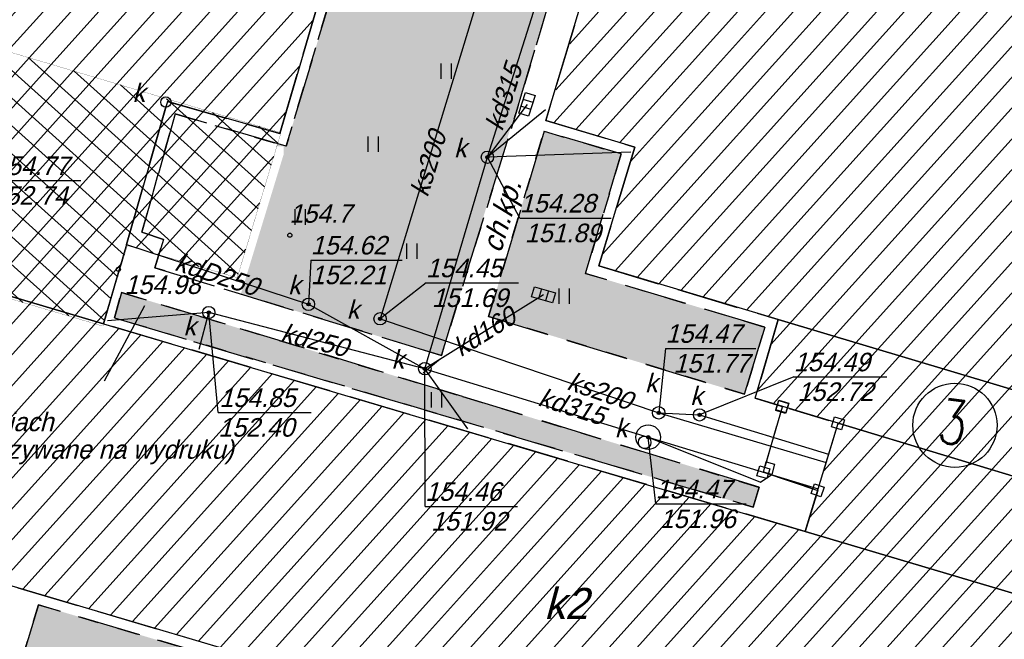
# Model space of a CAD drawing. Extents: x 88043 to 202646, y -79156 to -1177.
# Tile 36 of 54: x 154545 to 159315, y -36916 to -33913. Entities that reach past the tile are written whole.
import ezdxf

# ---------------------------------------------------------------- set-up
doc = ezdxf.new("R2010")
doc.units = ezdxf.units.DM
doc.header["$MEASUREMENT"] = 0
for name, pattern in [('4001', [0]), ('4002', [2, 1, -1]), ('4003', [3, 2, -1]), ('4004', [4, 3, -1]), ('DASHED2', [0.375, 0.25, -0.125])]:
    doc.linetypes.add(name, pattern=pattern)
doc.layers.get('0').update_dxf_attribs({"color": 11})
for name, color, linetype in [('1343_slup_wiaty', 7, 'Continuous'), ('Budynki', 1, 'Continuous'), ('DROGI', 6, 'Continuous'), ('Elementy_budynkow', 1, 'Continuous'), ('HATCH', 8, 'Continuous'), ('OPIS PROJ', 2, 'Continuous'), ('PROJEKTY', 1, 'Continuous'), ('Roslinnosc', 3, 'Continuous'), ('Rzezba', 8, 'Continuous'), ('sc-proj', 4, 'Continuous'), ('Uz_Kanalizacja', 9, 'Continuous')]:
    doc.layers.add(name, color=color, linetype=linetype)
doc.layers.add('area', color=6, linetype='Continuous', plot=False)
doc.layers.add('ZIELEN', color=82, linetype='Continuous', lineweight=0)
doc.styles.add('romans', font='romans.shx', dxfattribs={"width": 0.8})

# ---------------------------------------------------------------- blocks, each defined once
blk = doc.blocks.new('1812')
at = {"layer": 'Rzezba', "color": 8, "linetype": 'Continuous'}
blk.add_circle((0, 0), 0.2, dxfattribs=at)
blk = doc.blocks.new('1722')
at = {"layer": 'Uz_Kanalizacja', "color": 9, "linetype": 'Continuous'}
blk.add_circle((0, 0), 0.6, dxfattribs=at)
blk = doc.blocks.new('1728')
at = {"layer": 'Uz_Kanalizacja', "color": 7, "linetype": 'Continuous'}
for p, q in [((-1.05, 0.5), (1.05, 0.5)), ((-1.05, -0.5), (-1.05, 0.5)), ((-0.35, 0.5), (-0.35, -0.5)), ((0.35, 0.5), (0.35, -0.5)), ((1.05, 0.5), (1.05, -0.5)), ((1.05, -0.5), (-1.05, -0.5))]:
    blk.add_line(p, q, dxfattribs=at)
blk = doc.blocks.new('1726')
at = {"layer": 'Uz_Kanalizacja', "color": 9, "linetype": 'Continuous'}
for radius in [0.16, 0.08]:
    blk.add_circle((0, 0), radius, dxfattribs=at)
blk = doc.blocks.new('1450')
at = {"layer": 'Roslinnosc', "color": 3, "linetype": 'Continuous'}
for p, q in [((-0.5, -0.75), (-0.5, 0.75)), ((0.5, -0.75), (0.5, 0.75))]:
    blk.add_line(p, q, dxfattribs=at)
blk = doc.blocks.new('1343')
at = {"layer": '1343_slup_wiaty', "color": 7, "linetype": 'Continuous'}
for p, q in [((-0.5, 0.5), (0.5, 0.5)), ((-0.5, -0.5), (-0.5, 0.5)), ((0.5, 0.5), (0.5, -0.5)), ((0.5, -0.5), (-0.5, -0.5))]:
    blk.add_line(p, q, dxfattribs=at)
blk = doc.blocks.new('mroczocza')
at = {"color": 6}
blk.add_line((22.026, 4.769), (23.984, 8.41), dxfattribs=at)
at = {"layer": 'Budynki', "color": 7, "linetype": '4003'}
for p, q in [((55.204, 3.419), (57.234, 2.805)), ((54.047, 0.666), (54.763, 3.154)), ((57.467, 2.369), (56.685, -0.214)), ((56.251, -0.438), (54.282, 0.219))]:
    blk.add_line(p, q, dxfattribs=at)
at = {"layer": 'Budynki', "color": 7, "linetype": '4001'}
for points in [[(66.255, -5.594, 0), (55.98, -2.54, 0), (57.569, 2.704, 0), (53.555, 3.917, 0), (54.67, 7.73, 0), (45.98, 10.33, 0), (47.72, 16.09, 0), (43.41, 17.38, 0), (50.566, 41.132, 0), (54.878, 39.839, 0), (56.606, 45.586, 0)], [(17.308, 20.639, 0), (7.654, 23.493, 0), (5.5, 24.13, 0), (9.4, 37.12, 0), (18.353, 34.461, 0), (27.312, 31.81, 0), (27.67, 33, 0), (30.31, 32.14, 0), (29.97, 31.01, 0), (32.629, 30.185, 0), (34.32, 29.68, 0), (30.52, 16.75, 0), (25.08, 18.3, 0), (23.092, 11.366, 0), (21.99, 7.52, 0), (14.19, 9.83, 0), (17.308, 20.639, 0)], [(21.99, 7.52, 0), (55.98, -2.54, 0), (66.255, -5.594, 0), (81.545, -10.132, 0), (82.255, -7.768, 0), (88.68, -9.65, 0), (89.675, -9.941, 0), (90.575, -10.205, 0), (92.64, -10.81, 0), (88.15, -26.08, 0), (17.84, -5.27, 0), (10.33, -3.07, 0), (0, 0, 0), (3.84, 12.88, 0), (14.19, 9.83, 0), (21.99, 7.52, 0)]]:
    blk.add_polyline3d(points, dxfattribs=at)
at = {"layer": 'DROGI', "color": 8, "linetype": '4004'}
for p, q in [((50.566, 41.132), (43.41, 17.38)), ((30.52, 16.75), (34.32, 29.68)), ((42.02, 17.93, 154.241), (44.38, 25.83, 154.381)), ((33.23, 24.16, 154.681), (30.83, 16.13, 154.801)), ((23.092, 11.366), (25.08, 18.3)), ((25.08, 18.3), (30.52, 16.75)), ((25.46, 17.7, 154.891), (23.84, 11.96, 155.011)), ((30.83, 16.13, 154.801), (25.46, 17.7, 154.891)), ((38.35, 5.99, 154.421), (42.02, 17.93, 154.241)), ((43.41, 17.38), (47.72, 16.09)), ((43.33, 16.86, 154.251), (40.64, 7.88, 154.361)), ((47.06, 15.76, 154.261), (43.33, 16.86, 154.251)), ((45.34, 9.97, 154.261), (47.06, 15.76, 154.261)), ((47.72, 16.09), (45.98, 10.33)), ((23.84, 11.96, 155.011), (24.89, 11.62, 154.971)), ((24.89, 11.62, 154.971), (24.47, 10.24, 154.981)), ((21.99, 7.52), (23.092, 11.366)), ((24.47, 10.24, 154.981), (38.35, 5.99, 154.421)), ((45.98, 10.33), (54.67, 7.73)), ((54.03, 7.36, 154.261), (45.34, 9.97, 154.261)), ((22.85, 9.05, 155.021), (22.51, 7.81, 155.041)), ((39.37, 4, 154.391), (22.85, 9.05, 155.021)), ((22.51, 7.81, 155.041), (37.51, 3.36, 154.671)), ((40.64, 7.88, 154.361), (53.04, 4.11, 154.511)), ((54.67, 7.73), (53.555, 3.917)), ((55.98, -2.54), (21.99, 7.52)), ((53.04, 4.11, 154.511), (54.03, 7.36, 154.261)), ((53.75, -0.4, 154.521), (39.37, 4, 154.391)), ((53.555, 3.917), (54.869, 3.52)), ((37.51, 3.36, 154.671), (53.45, -1.36, 154.511)), ((54.86, 3.49), (53.95, 0.33)), ((54.869, 3.52), (54.86, 3.49)), ((53.95, 0.33), (56.583, -0.549)), ((53.45, -1.36, 154.511), (53.75, -0.4, 154.521)), ((56.583, -0.549), (55.98, -2.54)), ((17.84, -5.27), (73.786, -21.829)), ((18.832, -6.094), (17.42, -10.72, 154.871)), ((73.59, -22.33, 153.591), (18.832, -6.094))]:
    blk.add_line(p, q, dxfattribs=at)
at = {"layer": 'DROGI', "color": 8, "linetype": '4001'}
blk.add_polyline3d([(54.355, 0.217, 0), (53.95, 0.33, 0), (54.09, 0.83, 0), (54.495, 0.717, 0), (54.355, 0.217, 0)], dxfattribs=at)
at = {"layer": 'Elementy_budynkow', "color": 7, "linetype": '4001'}
for points in [[(67.613, 4.409, 0), (67.458, 3.904, 0), (54.67, 7.73, 0), (45.98, 10.33, 0), (47.72, 16.09, 0), (43.41, 17.38, 0), (50.566, 41.132, 0), (54.878, 39.839, 0), (56.606, 45.586, 0), (78.34, 39.08, 0), (78.26, 38.81, 0), (71.42, 16.83, 0), (67.613, 4.409, 0)], [(67.458, 3.904, 0), (67.613, 4.409, 0), (70.555, 3.526, 0), (69.252, -0.82, 0), (67.819, -0.391, 0), (57.569, 2.704, 0), (53.555, 3.917, 0), (54.67, 7.73, 0), (67.458, 3.904, 0)], [(57.569, 2.704, 0), (67.819, -0.391, 0), (66.255, -5.594, 0), (55.98, -2.54, 0), (57.569, 2.704, 0)]]:
    blk.add_polyline3d(points, dxfattribs=at)
at = {"layer": 'PROJEKTY', "color": 14, "linetype": '4003'}
blk.add_line((37.472, 5.156), (38.299, 5.825), dxfattribs=at)
at = {"layer": 'PROJEKTY', "color": 14, "linetype": 'Continuous'}
blk.add_circle((25.004, 18.274), 0.25, dxfattribs=at)
at = {"layer": 'Roslinnosc', "color": 104, "linetype": '4002'}
for points in [[(24.47, 10.24, 154.981), (24.89, 11.62, 154.971), (23.84, 11.96, 155.011), (25.46, 17.7, 154.891), (30.83, 16.13, 154.801), (33.23, 24.16, 154.681), (35.14, 30.47, 154.641), (44.5, 27.7, 154.431), (44.903, 27.581, 0), (44.38, 25.83, 154.381), (42.02, 17.93, 154.241), (38.35, 5.99, 154.421), (24.47, 10.24, 154.981)], [(40.64, 7.88, 154.361), (43.33, 16.86, 154.251), (47.06, 15.76, 154.261), (45.34, 9.97, 154.261), (54.03, 7.36, 154.261), (53.04, 4.11, 154.511), (40.64, 7.88, 154.361)], [(39.37, 4, 154.391), (53.75, -0.4, 154.521), (53.45, -1.36, 154.511), (37.51, 3.36, 154.671), (22.51, 7.81, 155.041), (22.85, 9.05, 155.021), (39.37, 4, 154.391)], [(17.42, -10.72, 154.871), (18.832, -6.094, 0), (73.59, -22.33, 153.591), (73.06, -24.04, 153.541), (82.23, -26.8, 153.351), (81.85, -28.12, 153.451), (18.87, -12.34, 154.751), (18.27, -12.18, 154.791), (17.88, -11.92, 154.771), (17.6, -11.43, 154.721), (17.42, -10.72, 154.871)]]:
    blk.add_polyline3d(points, dxfattribs=at)
at = {"layer": 'Rzezba', "color": 6, "linetype": 'Continuous'}
blk.add_circle((22.7, 10.17, 154.983), 0.1, dxfattribs=at)
at = {"layer": 'Uz_Kanalizacja', "color": 14, "linetype": '4001'}
for p, q in [((40.58, 15.6, 154.281), (44.11, 26.69, 154.311)), ((40.32, 23.98, 154.331), (35.38, 7.77, 154.451)), ((42.5, 18.16, 154.261), (40.58, 15.6, 154.281)), ((43.389, 17.892), (40.58, 15.6, 154.281)), ((47.53, 15.84, 153.431), (40.58, 15.6, 154.281)), ((37.55, 5.35, 154.451), (40.58, 15.6, 154.281)), ((23.092, 11.366), (31.91, 8.47, 154.621)), ((43.3, 8.93, 154.241), (37.55, 5.35, 154.451)), ((31.91, 8.47, 154.621), (37.55, 5.35, 154.451)), ((27.08, 8.07, 154.851), (22.18, 7.67, 154.941)), ((26.61, 6.29, 154.861), (27.08, 8.07, 154.851)), ((37.55, 5.35, 154.451), (27.08, 8.07, 154.851)), ((35.38, 7.77, 154.451), (48.88, 3.21, 154.471)), ((39.64, 2.43, 154.651), (37.55, 5.35, 154.451)), ((37.55, 5.35, 154.451), (48.37, 2.03, 154.109)), ((48.88, 3.21, 154.471), (56.991, 0.797, 154.086)), ((48.88, 3.21, 154.471), (50.86, 3.11, 154.19)), ((50.86, 3.11, 154.19), (57.112, 1.203)), ((48.37, 2.03, 154.109), (56.607, -0.47)), ((48.37, 2.03, 154.109), (53.815, -0.152)), ((53.815, -0.152), (54.355, 0.217))]:
    blk.add_line(p, q, dxfattribs=at)
at = {"layer": 'Uz_Kanalizacja', "color": 14, "linetype": 'Continuous'}
for p, q in [((42.149, 12.652), (40.58, 15.6)), ((16.556, 14.467), (20.89, 14.465)), ((42.149, 12.652), (46.577, 12.65)), ((32.021, 10.617), (31.91, 8.47)), ((32.021, 10.617), (36.459, 10.615)), ((37.61, 9.513), (35.38, 7.77)), ((37.61, 9.513), (42.088, 9.511)), ((27.543, 3.227), (27.08, 8.07)), ((49.21, 6.334), (48.88, 3.21)), ((49.21, 6.334), (53.586, 6.332)), ((37.568, -1.325), (37.55, 5.35)), ((55.426, 4.956), (50.86, 3.11)), ((55.426, 4.956), (59.928, 4.954)), ((27.543, 3.227), (32.043, 3.225)), ((48.734, -1.205), (48.37, 2.03)), ((37.568, -1.325), (42.047, -1.327)), ((48.734, -1.205), (53.11, -1.207))]:
    blk.add_line(p, q, dxfattribs=at)
for centre, radius in [((48.37, 2.03), 0.6), ((48.2, 1.78), 0.3)]:
    blk.add_circle(centre, radius, dxfattribs=at)
at = {"layer": 'Budynki', "color": 7}
for p, xscale, yscale, zscale, rotation in [((54.869, 3.52), 0.4999999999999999, 0.4999999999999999, 0.4999999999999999, 253.184016), ((54.86, 3.49), 0.5, 0.5, 0.5, 343.300754), ((57.569, 2.704), 0.5, 0.5, 0.5, 163.137691), ((53.95, 0.33), 0.5, 0.5, 0.5, 343.934939), ((56.583, -0.549), 0.5, 0.5, 0.5, 71.53894200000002)]:
    blk.add_blockref('1343', p, dxfattribs=dict(at, xscale=xscale, yscale=yscale, zscale=zscale, rotation=rotation))
at = {"layer": 'Roslinnosc', "color": 104, "xscale": 0.5, "yscale": 0.5, "zscale": 0.5}
for p in [(38.585, 19.772), (35.049, 16.237), (31.514, 12.701), (36.927, 11.044), (44.311, 8.866), (44.311, 8.866), (38.13, 3.845), (38.13, 3.845)]:
    blk.add_blockref('1450', p, dxfattribs=at)
at = {"layer": 'Rzezba', "color": 8, "xscale": 0.5, "yscale": 0.5, "zscale": 0.5}
blk.add_blockref('1812', (31.01, 11.82, 154.654), dxfattribs=at)
at = {"layer": 'Uz_Kanalizacja', "color": 7, "xscale": 0.5, "yscale": 0.5, "zscale": 0.5}
for p, rotation in [((42.5, 18.16, 154.261), 252.458345), ((43.3, 8.93, 154.241), 343.513634)]:
    blk.add_blockref('1728', p, dxfattribs=dict(at, rotation=rotation))
at = {"layer": 'Uz_Kanalizacja', "color": 14, "xscale": 0.5, "yscale": 0.5, "zscale": 0.5}
for name, p in [('1722', (40.58, 15.6, 154.281)), ('1726', (40.58, 15.6, 154.281)), ('1722', (31.91, 8.47, 154.621)), ('1722', (27.08, 8.07, 154.851)), ('1726', (27.08, 8.07, 154.851)), ('1726', (31.91, 8.47, 154.621)), ('1722', (35.38, 7.77, 154.451)), ('1726', (35.38, 7.77, 154.451)), ('1722', (37.55, 5.35, 154.451)), ('1726', (37.55, 5.35, 154.451)), ('1722', (48.88, 3.21, 154.471)), ('1722', (50.86, 3.11, 154.19)), ('1726', (48.88, 3.21, 154.471)), ('1726', (50.86, 3.11, 154.19)), ('1726', (48.37, 2.03, 154.109))]:
    blk.add_blockref(name, p, dxfattribs=at)
at = {"layer": 'Budynki', "color": 7, "oblique": 15}
blk.add_text('k2', height=1.5, rotation=359.97, dxfattribs=at).set_placement((43.329, -6.776))
at = {"layer": 'DROGI', "color": 8, "oblique": 15}
blk.add_text('ch.kp.', height=1, rotation=73.3597, dxfattribs=at).set_placement((41.233, 10.912))
at = {"layer": 'Rzezba', "color": 8, "oblique": 15}
blk.add_text('154.7', height=0.9, dxfattribs=at).set_placement((30.989, 12.424))
at = {"layer": 'Rzezba', "color": 6, "oblique": 15}
for s, p in [('154.98', (22.995, 8.972)), ('rzędne w drzwiach', (9.588, 2.319)), ('(nie będą pokazywane na wydruku)', (9.352, 0.984))]:
    blk.add_text(s, height=0.9, dxfattribs=at).set_placement(p)
at = {"layer": 'Uz_Kanalizacja', "color": 14, "oblique": 15}
for s, rotation, p in [('kd315', 72.3435, (41.305, 16.819)), ('ks200', 73.0514, (37.682, 13.623)), ('k', 359.97, (38.965, 15.6)), ('154.77', 359.97, (16.638, 14.737)), ('152.74', 359.97, (16.555, 13.297)), ('154.28', 359.97, (42.149, 12.922)), ('151.89', 359.97, (42.394, 11.482)), ('154.62', 359.97, (32.021, 10.887)), ('kdD250', 341.8188, (25.372, 10.144)), ('154.45', 359.97, (37.61, 9.783)), ('152.21', 359.97, (32.02, 9.447)), ('k', 359.97, (30.924, 8.957)), ('151.69', 359.97, (37.889, 8.343)), ('k', 359.97, (33.765, 7.77)), ('kd160', 32.0145, (39.285, 5.897)), ('k', 359.97, (25.852, 6.963)), ('kd250', 346.0529, (30.515, 6.693)), ('154.47', 359.97, (49.21, 6.604)), ('k', 359.97, (35.935, 5.35)), ('151.77', 359.97, (49.595, 5.164)), ('154.49', 359.97, (55.426, 5.226)), ('ks200', 341.171, (44.376, 4.366)), ('k', 359.97, (48.215, 4.211)), ('154.85', 359.97, (27.6, 3.497)), ('kd315', 342.4693, (42.979, 3.581)), ('k', 359.97, (50.403, 3.585)), ('152.72', 359.97, (55.6, 3.786)), ('152.40', 359.97, (27.542, 2.057)), ('k', 359.97, (46.755, 2.03)), ('154.46', 359.97, (37.568, -1.055)), ('154.47', 359.97, (48.734, -0.935)), ('151.92', 359.97, (37.852, -2.495)), ('151.96', 359.97, (48.927, -2.375))]:
    blk.add_text(s, height=0.9, rotation=rotation, dxfattribs=at).set_placement(p)
blk.add_text('k', height=0.9, dxfattribs=at).set_placement((23.389, 18.274))

msp = doc.modelspace()

# ---------------------------------------------------------------- hatches: boundary and pattern name
at = {"layer": 'HATCH', "linetype": 'Continuous', "lineweight": 0}
h = msp.add_hatch(dxfattribs=at)
h.set_pattern_fill('ANSI31', color=256, scale=800, angle=3, style=0)
h.paths.add_polyline_path([(159378.42, -36699.039), (159534.82, -36178.739), (159678.12, -36221.639), (159808.42, -35787.039), (159514.22, -35698.739), (159894.92, -34456.639), (160696.72, -34521.439), (160907.02, -34566.039), (160362.82, -36413.139), (161066.52, -36623.339), (160978.42, -36916.439), (160907.751, -37151.736)], flags=16)
h.paths.add_polyline_path([(153138.311, -34846.971), (152751.877, -36138.604), (154629.328, -36693.128), (160131.52, -38322.539), (161567.92, -38747.639), (162016.92, -37220.639), (161620.938, -37104.576), (161705.92, -36814.639), (161945.912, -36886.637), (162489.92, -35035.639), (162475.723, -35031.427), (162537.92, -34814.639), (162682.107, -34856.006), (162909.919, -34087.642), (161039.72, -33528.939), (161077.92, -33412.639), (160873.32, -33353.439), (161150.92, -32435.639), (160578.92, -32258.639), (160586.92, -32231.639), (158413.52, -31581.039), (158241.151, -32155.868), (157809.52, -32026.439), (157098.227, -34402.928), (157524.591, -34531.726), (157350.92, -35106.639), (158219.886, -35366.629), (158108.42, -35747.939), (158509.82, -35869.239), (158350.926, -36393.617)])
h.paths.add_polyline_path([(154072.034, -33954.033), (154075.134, -33943.885), (155806.119, -34459.641), (156184.92, -33171.639), (156015.82, -33121.139), (155749.92, -33038.639), (155783.92, -32925.639), (155519.92, -32839.639), (155484.66, -32958.799), (153692.92, -32427.639), (153302.92, -33726.639)], flags=17)
h = msp.add_hatch(dxfattribs=at)
h.set_pattern_fill('ANSI37', color=256, scale=800, angle=3, style=0)
h.paths.add_polyline_path([(154075.134, -33943.885), (153954.79, -34337.902), (153344.056, -34156.87), (153135.292, -34863.683), (154948.507, -35398.136), (155066.649, -35008.236), (155599.184, -35163.264), (155810.976, -34461.088)])
at = {"layer": 'ZIELEN', "linetype": 'Continuous', "transparency": 33554483}
h = msp.add_hatch(color=256, dxfattribs=at)
h.paths.add_polyline_path([(161756.539, -31778.097), (162254.92, -31341.639), (162301.92, -31197.639), (162070.92, -30648.639), (161584.92, -30508.639), (161551.686, -30629.487), (161398.436, -30584.279), (161460.446, -30383.419), (161311.789, -30341.001), (161030.92, -31300.639), (160844.587, -31245.714), (160594.92, -32076.639), (161576.42, -32373.539)], flags=17)
h.paths.add_polyline_path([(161477.92, -32540.639), (161202.318, -32456.244), (161019.92, -33044.639), (161290.92, -33131.639)], flags=17)
h.paths.add_polyline_path([(155266.92, -32682.639), (155390.92, -32616.639), (156741.967, -33018.653), (156781.92, -32888.639), (156000.939, -32649.433), (155114.92, -32382.639), (155305.92, -31751.639), (154204.92, -31418.639), (154351.92, -30944.639), (154334.92, -30934.639), (154074.92, -31302.639), (154037.92, -31392.639), (153761.92, -32234.639)], flags=17)
h.paths.add_polyline_path([(160488.92, -35827.639), (160856.92, -34580.639), (159925.92, -34504.639), (159607.114, -35561.686)], flags=17)
h.paths.add_polyline_path([(158098.898, -36275.929), (158127.92, -36179.639), (155037.92, -35234.639), (155003.92, -35358.639)], flags=17)
h.paths.add_polyline_path([(160937.92, -38951.639), (160975.92, -38819.639), (160058.92, -38543.639), (160111.92, -38372.639), (154636.12, -36749.039), (154494.92, -37211.639), (154512.92, -37282.639), (154540.92, -37331.639), (154579.92, -37357.639), (154639.056, -37373.409)])
h.paths.add_polyline_path([(159654.92, -36266.639), (159571.92, -36240.639), (159446.534, -36663.939), (159529.92, -36688.639)], flags=17)
h.paths.add_polyline_path([(162015.92, -36853.639), (162213.897, -36911.716), (161669.02, -38767.939), (162023.42, -38870.089), (161839.92, -38557.639), (162854.92, -35099.639), (162842.92, -35088.639), (162654.734, -35033.709), (162638.92, -35106.639), (162534.92, -35080.639)])
h.paths.add_polyline_path([(162953.92, -34122.439), (162733.92, -34858.639), (163067.92, -34950.639), (163151.92, -34897.639)], flags=17)
h.paths.add_polyline_path([(161630.92, -33584.639), (161614.92, -33643.639), (162933.52, -34042.439), (162915.92, -33973.639)], flags=17)
h.paths.add_polyline_path([(161412.612, -33581.549), (161428.852, -33525.619), (161122.92, -33433.639), (161103.92, -33491.639)], flags=17)
h.paths.add_polyline_path([(155823.568, -34566.964), (155616.508, -35243.197), (156587.92, -35540.639), (157243.212, -33381.537), (156266.92, -33092.639), (155835.92, -34526.639), (155791.722, -34513.717), (155787.641, -34527.482), (155823.572, -34527.482), (155823.572, -34566.964)], flags=17)
h.paths.add_polyline_path([(155219.883, -35054.852), (155598.027, -35162.921), (155219.663, -35050.767), (155199.92, -35115.639)], flags=17)
h.paths.add_polyline_path([(157204.92, -33012.639), (156933.206, -32936.719), (156895.649, -33065.574), (157300.92, -33184.639), (157710.92, -31818.639), (157582.92, -31773.639)], flags=17)
h.paths.add_polyline_path([(153954.79, -34337.902), (154075.134, -33943.885), (155807.618, -34460.088), (155807.784, -34459.53), (154071.879, -33942.89)], flags=17)
h.paths.add_polyline_path([(153135.292, -34863.683), (153344.056, -34156.87), (153134.604, -34863.48)], flags=17)
h.paths.add_polyline_path([(156382.979, -29553.606), (156075.952, -29464.698), (156172.911, -29130.847), (156483.076, -29220.927)], flags=16)
h.paths.add_polyline_path([(155764.92, -30222.639), (155797.225, -30117.733), (156909.261, -30457.521), (157012.072, -30121.863), (156744.012, -30041.526), (157554.366, -27300.904), (161830.863, -28555.874), (161990.92, -28571.639), (162716.92, -28785.639), (163418.901, -28991.057), (163584.92, -29039.639), (163354.92, -29820.639), (163100.516, -30684.506), (163307.92, -30723.639), (163166.92, -31461.639), (163212.92, -31497.639), (163053.92, -32000.639), (162932.92, -32385.639), (162593.92, -32597.639), (162152.92, -32453.639), (161970.575, -32106.983), (161861.92, -32464.639), (161689.284, -32409.633), (161443.92, -33180.639), (161516.92, -33384.639), (163050.833, -33849.232), (163152.496, -34248.96), (164175.92, -28356.639), (156696.92, -26154.639), (155954.92, -28819.639), (154662.117, -28456.694), (154520.92, -28959.639), (153878.92, -28779.639), (150980.92, -38556.639), (150977.55, -38571.589), (151508.92, -38315.639), (151508.92, -38172.639), (152639.92, -34421.639), (152599.92, -34032.639), (152555.92, -34017.639), (153540.92, -30748.639), (153757.92, -30809.639), (153832.22, -30555.839), (153403.756, -30427.695), (153447.754, -30277.427), (153886.32, -30405.839), (154569.92, -29854.639), (154587.12, -29859.936), (154736.72, -29322.139), (154752.92, -29326.639), (154888.298, -28841.133), (155471.52, -29003.739), (155307.92, -29584.639), (154935.92, -29476.639), (154813.02, -29929.539)])
h.paths.add_polyline_path([(154690.221, -37660.788), (154704.323, -37603.729), (154866.338, -37643.815), (154852.086, -37701.333)])
h.paths.add_polyline_path([(158056.927, -35728.641), (158155.92, -35403.639), (157286.92, -35142.639), (157458.92, -34563.639), (157085.92, -34453.639), (156816.92, -35351.639)])
h.paths.add_polyline_path([(154281.577, -37554.268), (154296.868, -37497.516), (154458.01, -37540.977), (154442.56, -37598.185)])
h.paths.add_polyline_path([(157307.981, -30209.026), (157206.92, -30549.639), (157880.92, -30759.639), (157632.92, -31606.639), (157906.92, -31685.639), (158313.92, -31391.639), (159890.92, -31864.639), (160060.92, -31772.639), (160256.92, -31829.639), (160345.92, -32003.639), (160443.92, -32032.639), (160688.043, -31199.831)])
h.paths.add_polyline_path([(155424.979, -38006.063), (155477.322, -37794.535), (154541.92, -37562.639), (154196.92, -37469.639), (154038.92, -37425.639), (153973.92, -37427.639), (153902.92, -37447.639), (153825.92, -37501.639), (153787.92, -37559.639), (153583.92, -38244.639), (153688.273, -38283.534), (161026.92, -39707.639), (162001.919, -39578.952), (162014.92, -39540.639), (162028.92, -39441.639), (162014.42, -39096.139), (161445.42, -38929.639), (161387.62, -39110.839), (161211.92, -39223.639), (159087.559, -38689.558), (157532.12, -38303.94), (157479.997, -38514.582)])

# ---------------------------------------------------------------- linework, layer by layer
at = {"layer": 'OPIS PROJ', "color": 4, "linetype": 'Continuous'}
msp.add_circle((159076.009, -35878.781, 15419), 204.052, dxfattribs=at)
at = {"layer": 'sc-proj', "color": 1, "linetype": 'DASHED2', "ltscale": 500, "const_width": 1}
msp.add_lwpolyline([(154075.134, -33943.885), (153954.79, -34337.902), (153344.056, -34156.87), (153135.292, -34863.683), (154948.507, -35398.136), (155066.649, -35008.236), (155599.184, -35163.264), (155810.976, -34461.088), (154075.134, -33943.885)], dxfattribs=at)

# ---------------------------------------------------------------- block references
at = {"layer": 'area', "xscale": 100, "yscale": 100, "zscale": 100}
msp.add_blockref('mroczocza', (152752.92, -36139.639), dxfattribs=at)

# ---------------------------------------------------------------- texts
at = {"layer": 'OPIS PROJ', "color": 4, "linetype": 'Continuous', "style": 'romans', "width": 0.75}
msp.add_text('3', height=214.102, rotation=353.18125, dxfattribs=at).set_placement((158985.294, -35961.065, 15419))

doc.saveas('drawing.dxf')
